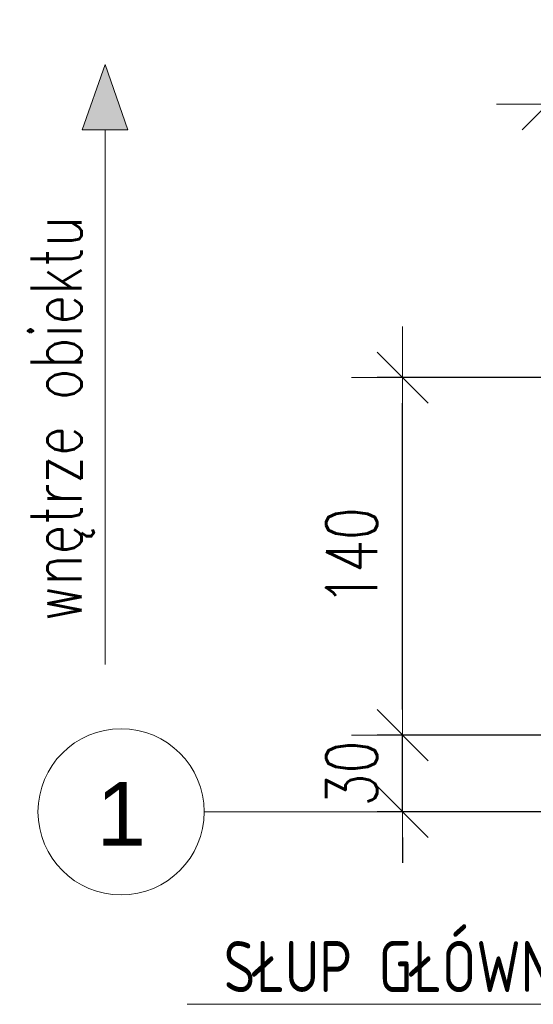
# Model space of a CAD drawing. Header units: millimetres. Extents: x 6807 to 7919, y 15387 to 15883.
# Tile 61 of 120: x 7600 to 7620, y 15409 to 15447. Entities that reach past the tile are written whole.
import ezdxf

# ---------------------------------------------------------------- set-up
doc = ezdxf.new("R2010")
doc.units = ezdxf.units.MM
doc.header["$LTSCALE"] = 10
doc.linetypes.add('MITTE', pattern=[2, 1.25, -0.25, 0.25, -0.25])
doc.layers.get('Defpoints').update_dxf_attribs({"color": 1})
for name, color, linetype, lineweight in [('PS_DIM', 4, 'Continuous', 13), ('PS_Object', 30, 'Continuous', 13), ('PS_Pos', 1, 'Continuous', 15)]:
    doc.layers.add(name, color=color, linetype=linetype, lineweight=lineweight)
doc.styles.add('ARIAL', font='arial.ttf')
doc.styles.add('simplex', font='simplex.shx', dxfattribs={"width": 0.75})
doc.dimstyles.new('1_10_SC', dxfattribs={"dimtxt": 2, "dimasz": 1, "dimexe": 1, "dimexo": 1, "dimgap": 1, "dimtad": 1, "dimdec": 0, "dimlfac": 10, "dimtxsty": 'simplex', "dimblk": 'dimznak', "dimcen": 2, "dimclrd": 256, "dimclre": 256, "dimclrt": 3, "dimadec": 1, "dimazin": 0, "dimtfac": 1, "dimtdec": 0, "dimtix": 1, "dimtmove": 2, "dimatfit": 3, "dimldrblk": 'dim-grot', "dimfxl": 1, "dimarcsym": 0})

# ---------------------------------------------------------------- blocks, each defined once
blk = doc.blocks.new('dimznak')
at = {"color": 0}
for points in [[(0, 2), (0, -2)], [(-2, 0), (2, 0)]]:
    blk.add_lwpolyline(points, dxfattribs=at)
at = {"color": 2}
blk.add_lwpolyline([(1, 1), (-1, -1)], dxfattribs=at)
blk = doc.blocks.new('*D210')
at = {"layer": 'Defpoints', "color": 0, "transparency": 16777216}
for p in [(7620.699, 15444.061), (7655.699, 15440.57, -0.807), (7620.699, 15435.86, -0.807)]:
    blk.add_point(p, dxfattribs=at)
at = {"layer": 'PS_DIM', "lineweight": -2, "transparency": 16777216}
for p, q in [((7620.699, 15436.86), (7620.699, 15445.061)), ((7655.699, 15441.57), (7655.699, 15445.061)), ((7654.699, 15444.061), (7621.699, 15444.061))]:
    blk.add_line(p, q, dxfattribs=at)
at = {"layer": 'PS_DIM', "lineweight": -2, "transparency": 16777216, "rotation": 180}
blk.add_blockref('dimznak', (7620.699, 15444.061), dxfattribs=at)
at = {"layer": 'PS_DIM', "lineweight": -2, "transparency": 16777216}
blk.add_blockref('dimznak', (7655.699, 15444.061), dxfattribs=at)
at = {"layer": 'PS_DIM', "color": 3, "transparency": 16777216, "insert": (7638.199, 15446.061), "char_height": 2, "attachment_point": 5, "style": 'simplex'}
blk.add_mtext('350', dxfattribs=at)
blk = doc.blocks.new('dim-grot')
blk.add_hatch(color=256).paths.add_polyline_path([(0, 0), (-2, 0.5), (-2, -0.5)])
blk.add_lwpolyline([(0, 0), (-2, 0.5), (-2, -0.5), (0, 0)])
blk = doc.blocks.new('*D211')
at = {"layer": 'Defpoints', "color": 0, "transparency": 16777216}
for p in [(7615.025, 15419.36), (7634.121, 15419.36, -0.807), (7631.404, 15416.36, -0.807)]:
    blk.add_point(p, dxfattribs=at)
at = {"layer": 'PS_DIM', "lineweight": -2, "transparency": 16777216}
for p, q in [((7615.025, 15420.36), (7615.025, 15421.36)), ((7633.121, 15419.36), (7614.025, 15419.36)), ((7615.025, 15416.36), (7615.025, 15419.36)), ((7630.404, 15416.36), (7614.025, 15416.36)), ((7615.025, 15415.36), (7615.025, 15414.36))]:
    blk.add_line(p, q, dxfattribs=at)
for p, rotation in [((7615.025, 15419.36), 270), ((7615.025, 15416.36), 90)]:
    blk.add_blockref('dimznak', p, dxfattribs=dict(at, rotation=rotation))
at = {"layer": 'PS_DIM', "color": 3, "transparency": 16777216, "insert": (7613.025, 15417.86), "char_height": 2, "attachment_point": 5, "rotation": 90, "style": 'simplex'}
blk.add_mtext('30', dxfattribs=at)
blk = doc.blocks.new('*X362')
at = {"color": 1}
for p in [(7632.699, 15417.751, -0.807), (7606.596, 15408.824, -0.807)]:
    blk.add_line(p, (7626.667, 15408.824, -0.807), dxfattribs=at)
at = {"color": 3, "style": 'simplex', "width": 0.75}
blk.add_text('SŁUP GŁÓWNY ', height=2, dxfattribs=at).set_placement((7608.024, 15409.3, -0.807))

msp = doc.modelspace()

# ---------------------------------------------------------------- hatches: boundary and pattern name
at = {"layer": 'PS_DIM'}
h = msp.add_hatch(color=2, dxfattribs=at)
h.dxf.hatch_style = 1
h.paths.add_polyline_path([(7603.381, 15443.064), (7602.488, 15443.064), (7603.381, 15445.625)])
h = msp.add_hatch(color=2, dxfattribs=at)
h.dxf.hatch_style = 1
h.paths.add_polyline_path([(7603.381, 15443.064), (7604.274, 15443.064), (7603.381, 15445.625)])

# ---------------------------------------------------------------- linework, layer by layer
at = {"layer": 'PS_DIM', "color": 2}
for p, q in [((7603.381, 15445.625), (7602.488, 15443.064)), ((7603.381, 15445.625), (7604.274, 15443.064)), ((7602.488, 15443.064), (7603.381, 15443.064)), ((7604.274, 15443.064), (7603.381, 15443.064)), ((7603.381, 15443.064), (7603.381, 15422.128))]:
    msp.add_line(p, q, dxfattribs=at)
at = {"layer": 'PS_Object', "color": 5, "linetype": 'MITTE'}
msp.add_line((7607.258, 15416.36, -0.807), (7670.509, 15416.36, -0.807), dxfattribs=at)
at = {"layer": 'PS_Object', "color": 2}
msp.add_circle((7604.006, 15416.36, -0.807), 3.252, dxfattribs=at)

# ---------------------------------------------------------------- block references
at = {"layer": 'PS_Pos'}
msp.add_blockref('*X362', (0, 0), dxfattribs=at)

# ---------------------------------------------------------------- texts
at = {"layer": 'PS_DIM', "color": 2, "insert": (7601.698, 15431.747), "char_height": 2, "attachment_point": 5, "rotation": 90, "style": 'simplex'}
msp.add_mtext('wnętrze obiektu', dxfattribs=at)
at = {"layer": 'PS_Object', "color": 3, "style": 'ARIAL'}
msp.add_text('1', height=2.5, dxfattribs=at).set_placement((7603.041, 15415.031, -0.807))

# ---------------------------------------------------------------- dimensions: what is measured, and where the dimension line sits
at = {"layer": 'PS_DIM'}
dim = msp.add_linear_dim(base=(7620.699, 15444.061), p1=(7655.699, 15440.57, -0.807), p2=(7620.699, 15435.86, -0.807), dimstyle='1_10_SC', dxfattribs=at)
dim.commit()
dim.dimension.update_dxf_attribs({"geometry": '*D210', "text_midpoint": (7638.199, 15446.061)})
msp.add_linear_dim(base=(7615.025, 15433.36), p1=(7634.121, 15419.36, -0.807), p2=(7634.121, 15433.36, -0.807), angle=90, dimstyle='1_10_SC', dxfattribs=at).render()
dim = msp.add_linear_dim(base=(7615.025, 15419.36), p1=(7631.404, 15416.36, -0.807), p2=(7634.121, 15419.36, -0.807), angle=90, dimstyle='1_10_SC', dxfattribs=at)
dim.commit()
dim.dimension.update_dxf_attribs({"geometry": '*D211', "text_midpoint": (7613.025, 15417.86)})

doc.saveas('drawing.dxf')
